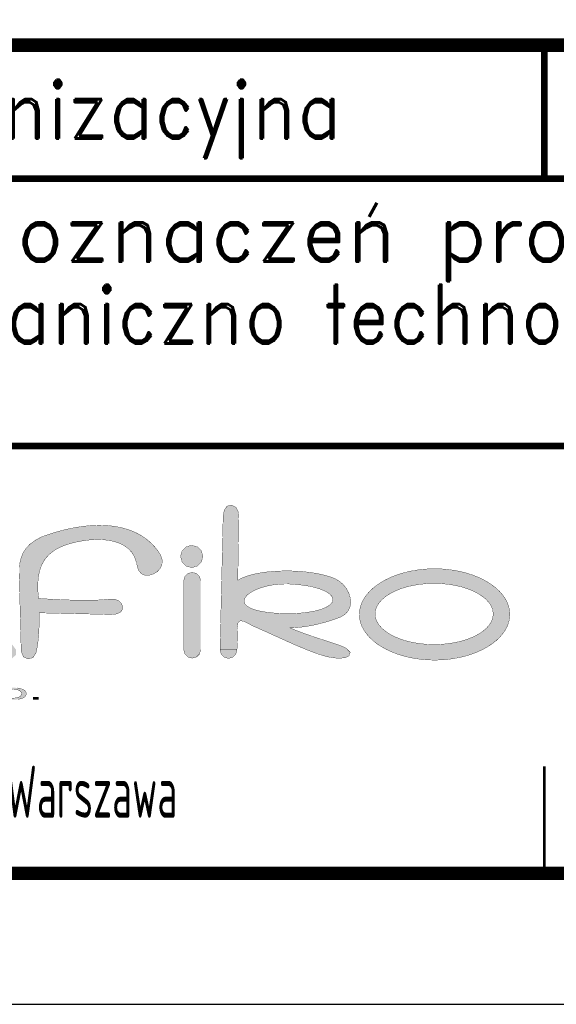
# Model space of a CAD drawing. Header units: millimetres. Extents: x 472 to 1299, y 510 to 798.
# Tile 55 of 69: x 1145 to 1165, y 511 to 548. Entities that reach past the tile are written whole.
import ezdxf
from ezdxf.enums import TextEntityAlignment as Align

# ---------------------------------------------------------------- set-up
doc = ezdxf.new("R2010")
doc.units = ezdxf.units.MM
doc.header["$LTSCALE"] = 4
doc.linetypes.add('DOT2', pattern=[0.125, 0, -0.125])
for name, color, linetype in [('LOGO', 152, 'Continuous'), ('Ramka', 7, 'Continuous'), ('WARSTWA_1', 7, 'Continuous')]:
    doc.layers.add(name, color=color, linetype=linetype)
doc.styles.add('ROMAND', font='romand')
doc.styles.get("Standard").update_dxf_attribs({"font": 'ISOCP.SHX'})

# ---------------------------------------------------------------- blocks, each defined once
blk = doc.blocks.new('LOGO')
at = {"layer": 'LOGO'}
h = blk.add_hatch(color=7, dxfattribs=at)
h.paths.add_polyline_path([(10.22, 5.846), (10.022, 5.995), (9.812, 6.126), (9.591, 6.239), (9.36, 6.336), (9.12, 6.416), (8.871, 6.479), (8.614, 6.526), (8.351, 6.556), (8.08, 6.569), (7.805, 6.567), (7.525, 6.548), (7.24, 6.513), (6.953, 6.463), (6.663, 6.397), (6.372, 6.315), (6.143, 6.233), (5.93, 6.134), (5.735, 6.021), (5.556, 5.894), (5.394, 5.755), (5.249, 5.606), (5.121, 5.447), (5.01, 5.28), (4.917, 5.107), (4.842, 4.929), (4.784, 4.747), (4.743, 4.563), (4.721, 4.378), (4.716, 4.193), (4.73, 4.01), (4.762, 3.831), (4.812, 3.656), (4.88, 3.487), (4.967, 3.325), (5.073, 3.173), (5.197, 3.03), (5.34, 2.899), (5.502, 2.781), (5.684, 2.678), (5.884, 2.59), (6.104, 2.519), (6.344, 2.467), (6.629, 2.42), (6.913, 2.384), (7.195, 2.361), (7.477, 2.35), (7.757, 2.352), (8.035, 2.367), (8.312, 2.397), (8.588, 2.44), (8.861, 2.499), (9.134, 2.574), (9.404, 2.664), (9.673, 2.771), (9.94, 2.894), (10.206, 3.035), (10.206, 1.984), (10.154, 1.599), (10.005, 1.343), (9.769, 1.205), (9.453, 1.175), (6.074, 1.147), (5.802, 1.111), (5.603, 1.018), (5.479, 0.888), (5.431, 0.738), (5.463, 0.588), (5.574, 0.456), (5.768, 0.362), (6.045, 0.323), (9.212, 0.323), (9.52, 0.348), (9.807, 0.398), (10.069, 0.475), (10.304, 0.58), (10.509, 0.714), (10.681, 0.879), (10.818, 1.075), (10.916, 1.305), (10.973, 1.57), (10.986, 1.871), (10.986, 5.321), (11.021, 5.53), (11.112, 5.721), (11.27, 5.889), (11.425, 6.043), (11.458, 6.218), (11.37, 6.414), (11.192, 6.645), (11.017, 6.759), (10.847, 6.765), (10.681, 6.669), (10.521, 6.479), (10.367, 6.202)])
h.paths.add_polyline_path([(9.857, 4.879), (9.989, 4.711), (10.069, 4.545), (10.094, 4.385), (10.06, 4.214), (9.968, 4.046), (9.82, 3.885), (9.62, 3.734), (9.369, 3.594), (9.07, 3.471), (8.725, 3.366), (8.335, 3.282), (7.905, 3.223), (7.543, 3.202), (7.199, 3.213), (6.876, 3.254), (6.58, 3.322), (6.313, 3.414), (6.079, 3.528), (5.884, 3.661), (5.731, 3.812), (5.624, 3.976), (5.567, 4.153), (5.564, 4.339), (5.617, 4.544), (5.718, 4.739), (5.862, 4.922), (6.048, 5.09), (6.272, 5.239), (6.531, 5.368), (6.822, 5.473), (7.142, 5.551), (7.489, 5.6), (7.858, 5.617), (8.229, 5.597), (8.578, 5.539), (8.902, 5.449), (9.196, 5.332), (9.456, 5.195), (9.678, 5.042)], flags=16)
h.paths.add_polyline_path([(13.289, 6.138), (13.168, 6.047), (13.09, 5.948), (12.93, 6.277), (12.74, 6.476), (12.52, 6.554), (12.275, 6.52), (12.004, 6.382), (11.812, 6.15), (11.841, 5.898), (12.04, 5.671), (12.255, 5.413), (12.315, 5.107), (12.304, 4.707), (12.216, 2.82), (12.226, 2.559), (12.295, 2.364), (12.409, 2.23), (12.552, 2.156), (12.709, 2.138), (12.866, 2.173), (13.007, 2.258), (13.117, 2.39), (13.182, 2.567), (13.187, 2.784), (13.169, 3.972), (13.174, 4.332), (13.218, 4.65), (13.301, 4.925), (13.424, 5.156), (13.586, 5.344), (13.789, 5.487), (14.034, 5.585), (14.306, 5.64), (14.581, 5.686), (14.857, 5.72), (15.136, 5.742), (15.416, 5.751), (15.698, 5.745), (15.982, 5.725), (16.268, 5.689), (16.555, 5.637), (16.845, 5.567), (17.136, 5.478), (17.428, 5.369), (17.529, 5.324), (17.63, 5.279), (17.757, 5.239), (18.096, 5.289), (18.217, 5.502), (18.084, 5.797), (17.946, 5.929), (17.773, 6.047), (17.567, 6.15), (17.334, 6.24), (17.077, 6.316), (16.801, 6.38), (16.509, 6.43), (16.206, 6.468), (15.895, 6.494), (15.581, 6.507), (15.268, 6.509), (14.96, 6.5), (14.662, 6.479), (14.376, 6.448), (14.108, 6.406), (13.861, 6.353), (13.639, 6.291), (13.447, 6.219)])
h.paths.add_polyline_path([(20.924, 5.919), (21.228, 5.947), (21.55, 5.963), (21.887, 5.967), (22.238, 5.958), (22.6, 5.937), (22.97, 5.903), (23.33, 5.829), (23.614, 5.699), (23.812, 5.518), (23.915, 5.291), (23.915, 5.023), (23.894, 4.916), (23.877, 4.818), (23.865, 4.725), (23.556, 4.81), (23.251, 4.883), (22.948, 4.944), (22.649, 4.994), (22.352, 5.031), (22.058, 5.057), (21.767, 5.072), (21.478, 5.075), (21.192, 5.068), (20.909, 5.051), (20.628, 5.023), (20.35, 4.985), (20.074, 4.938), (19.805, 4.877), (19.56, 4.797), (19.338, 4.699), (19.141, 4.587), (18.968, 4.461), (18.819, 4.323), (18.695, 4.177), (18.596, 4.022), (18.521, 3.863), (18.471, 3.699), (18.447, 3.534), (18.448, 3.37), (18.475, 3.208), (18.528, 3.05), (18.606, 2.899), (18.711, 2.756), (18.842, 2.623), (19, 2.502), (19.184, 2.395), (19.395, 2.305), (19.633, 2.232), (19.908, 2.177), (20.178, 2.13), (20.445, 2.092), (20.708, 2.063), (20.97, 2.044), (21.229, 2.035), (21.488, 2.036), (21.747, 2.047), (22.007, 2.069), (22.268, 2.103), (22.531, 2.147), (22.798, 2.204), (23.068, 2.272), (23.342, 2.353), (23.622, 2.446), (23.907, 2.552), (24.043, 2.575), (24.149, 2.525), (24.221, 2.394), (24.319, 2.218), (24.483, 2.127), (24.717, 2.126), (24.915, 2.162), (25.109, 2.213), (25.299, 2.282), (25.498, 2.455), (25.502, 2.71), (25.299, 2.978), (25.072, 3.214), (25.006, 3.457), (24.995, 3.745), (24.985, 4.032), (24.972, 4.366), (24.97, 4.73), (24.995, 5.108), (25.024, 5.517), (24.958, 5.837), (24.66, 6.116), (24.46, 6.223), (24.236, 6.314), (23.991, 6.391), (23.728, 6.454), (23.448, 6.504), (23.155, 6.542), (22.852, 6.568), (22.541, 6.583), (22.225, 6.587), (21.906, 6.581), (21.588, 6.567), (21.273, 6.544), (20.963, 6.513), (20.662, 6.476), (20.372, 6.432), (20.096, 6.382), (19.836, 6.327), (19.596, 6.268), (19.378, 6.205), (19.184, 6.14), (19.018, 6.072), (18.882, 6.002), (18.778, 5.931), (18.711, 5.86), (18.535, 5.603), (18.444, 5.366), (18.445, 5.163), (18.547, 5.007), (18.756, 4.913), (19.08, 4.895), (19.266, 4.924), (19.393, 4.997), (19.435, 5.122), (19.459, 5.258), (19.525, 5.382), (19.63, 5.495), (19.77, 5.595), (19.944, 5.684), (20.149, 5.761), (20.382, 5.826), (20.642, 5.878)])
h.paths.add_polyline_path([(21.038, 4.349), (21.447, 4.371), (21.856, 4.374), (22.238, 4.362), (22.589, 4.334), (22.905, 4.29), (23.181, 4.23), (23.413, 4.154), (23.598, 4.062), (23.73, 3.954), (23.807, 3.829), (23.823, 3.687), (23.774, 3.525), (23.662, 3.372), (23.493, 3.232), (23.271, 3.106), (23.001, 2.995), (22.689, 2.901), (22.339, 2.826), (21.956, 2.772), (21.545, 2.74), (21.133, 2.731), (20.749, 2.745), (20.396, 2.78), (20.079, 2.837), (19.801, 2.915), (19.566, 3.013), (19.38, 3.131), (19.246, 3.268), (19.168, 3.424), (19.159, 3.57), (19.215, 3.709), (19.332, 3.84), (19.504, 3.96), (19.727, 4.069), (19.997, 4.164), (20.308, 4.244), (20.657, 4.306)], flags=16)
h.paths.add_polyline_path([(26.433, 8.042), (26.186, 7.859), (25.995, 7.66), (25.853, 7.445), (25.755, 7.214), (25.693, 6.968), (25.661, 6.706), (25.654, 6.428), (25.753, 2.637), (25.86, 2.364), (26.084, 2.256), (26.324, 2.321), (26.478, 2.566), (26.541, 2.88), (26.584, 3.201), (26.61, 3.525), (26.624, 3.853), (26.63, 4.18), (26.632, 4.506), (30.126, 4.426), (30.412, 4.454), (30.596, 4.544), (30.688, 4.675), (30.696, 4.826), (30.631, 4.973), (30.501, 5.096), (30.316, 5.172), (30.084, 5.179), (29.888, 5.158), (29.673, 5.141), (29.439, 5.129), (29.186, 5.122), (28.916, 5.12), (28.63, 5.121), (28.327, 5.126), (28.009, 5.136), (27.677, 5.149), (27.331, 5.165), (26.972, 5.185), (26.6, 5.207), (26.57, 5.534), (26.562, 5.836), (26.575, 6.114), (26.609, 6.37), (26.665, 6.603), (26.742, 6.816), (26.841, 7.009), (26.962, 7.184), (27.104, 7.34), (27.269, 7.479), (27.455, 7.603), (27.664, 7.711), (27.895, 7.805), (28.149, 7.887), (28.425, 7.956), (28.723, 8.013), (29.077, 8.06), (29.415, 8.08), (29.734, 8.073), (30.033, 8.039), (30.308, 7.979), (30.557, 7.892), (30.779, 7.779), (30.97, 7.639), (31.129, 7.472), (31.252, 7.279), (31.339, 7.058), (31.387, 6.87), (31.432, 6.697), (31.489, 6.556), (31.616, 6.41), (31.788, 6.339), (31.985, 6.336), (32.187, 6.394), (32.372, 6.505), (32.521, 6.662), (32.612, 6.857), (32.625, 7.085), (32.54, 7.337), (32.41, 7.532), (32.268, 7.712), (32.113, 7.877), (31.948, 8.027), (31.772, 8.162), (31.586, 8.284), (31.39, 8.391), (31.184, 8.485), (30.97, 8.565), (30.748, 8.632), (30.518, 8.685), (30.28, 8.727), (30.035, 8.755), (29.784, 8.771), (29.528, 8.776), (29.265, 8.768), (28.998, 8.749), (28.727, 8.718), (28.451, 8.677), (28.172, 8.624), (27.89, 8.561), (27.606, 8.488), (27.32, 8.405), (27.032, 8.311), (26.743, 8.208)])
h.paths.add_polyline_path([(34.499, 6.069), (34.443, 6.278), (34.294, 6.426), (34.086, 6.483), (33.877, 6.426), (33.729, 6.278), (33.672, 6.069), (33.672, 2.711), (33.729, 2.502), (33.877, 2.354), (34.086, 2.297), (34.294, 2.354), (34.443, 2.502), (34.499, 2.711)])
h.paths.add_polyline_path([(35.444, 2.699), (35.445, 2.698), (36.267, 2.698), (36.286, 3.062), (36.291, 3.421), (36.284, 3.774), (36.322, 4.042), (36.445, 4.126), (36.628, 4.083), (36.847, 3.972), (37.078, 3.851), (37.343, 3.736), (37.609, 3.617), (37.877, 3.497), (38.144, 3.375), (38.412, 3.253), (38.68, 3.133), (38.946, 3.014), (39.211, 2.899), (39.475, 2.788), (39.736, 2.682), (39.994, 2.582), (40.25, 2.49), (40.621, 2.377), (40.958, 2.312), (41.265, 2.293), (41.545, 2.32), (41.734, 2.411), (41.788, 2.576), (41.593, 2.778), (41.495, 2.832), (41.322, 2.902), (41.087, 2.985), (40.804, 3.079), (40.486, 3.183), (40.148, 3.294), (39.802, 3.411), (39.463, 3.531), (39.143, 3.653), (38.857, 3.774), (39.147, 3.788), (39.443, 3.817), (39.743, 3.86), (40.048, 3.918), (40.358, 3.991), (40.672, 4.079), (40.992, 4.182), (41.317, 4.3), (41.539, 4.436), (41.692, 4.609), (41.78, 4.809), (41.81, 5.027), (41.787, 5.252), (41.716, 5.476), (41.602, 5.688), (41.452, 5.88), (41.269, 6.042), (41.061, 6.164), (40.853, 6.247), (40.621, 6.32), (40.368, 6.383), (40.098, 6.436), (39.813, 6.48), (39.518, 6.513), (39.215, 6.536), (38.908, 6.549), (38.6, 6.551), (38.294, 6.543), (37.993, 6.525), (37.7, 6.496), (37.42, 6.456), (37.155, 6.406), (36.908, 6.345), (36.682, 6.273), (36.482, 6.189), (36.31, 6.095), (36.352, 9.169), (36.326, 9.439), (36.217, 9.652), (36.005, 9.757), (35.784, 9.708), (35.65, 9.515), (35.595, 9.206)])
h.paths.add_polyline_path([(36.647, 4.957), (36.615, 5.087), (36.655, 5.225), (36.762, 5.363), (36.928, 5.495), (37.148, 5.616), (37.414, 5.723), (37.721, 5.811), (38.061, 5.875), (38.428, 5.911), (38.815, 5.914), (39.248, 5.884), (39.649, 5.831), (40.01, 5.757), (40.325, 5.665), (40.583, 5.556), (40.778, 5.433), (40.901, 5.298), (40.943, 5.153), (40.901, 5.01), (40.779, 4.879), (40.586, 4.764), (40.329, 4.665), (40.015, 4.584), (39.653, 4.524), (39.251, 4.485), (38.815, 4.471), (38.424, 4.477), (38.053, 4.5), (37.709, 4.537), (37.4, 4.59), (37.132, 4.659), (36.913, 4.743), (36.749, 4.843)], flags=16)
h.paths.add_polyline_path([(36.063, 2.343), (36.211, 2.49), (36.267, 2.697), (35.445, 2.697), (35.501, 2.49), (35.649, 2.343), (35.856, 2.286)])
h.paths.add_polyline_path([(43.095, 2.997), (43.307, 2.857), (43.538, 2.728), (43.786, 2.611), (44.05, 2.508), (44.329, 2.418), (44.621, 2.343), (44.926, 2.283), (45.241, 2.239), (45.566, 2.212), (45.899, 2.203), (46.232, 2.212), (46.557, 2.239), (46.872, 2.283), (47.177, 2.343), (47.469, 2.418), (47.748, 2.508), (48.012, 2.611), (48.26, 2.728), (48.491, 2.857), (48.703, 2.997), (48.895, 3.147), (49.065, 3.307), (49.213, 3.477), (49.337, 3.654), (49.436, 3.839), (49.508, 4.031), (49.552, 4.228), (49.567, 4.43), (49.552, 4.632), (49.508, 4.829), (49.436, 5.021), (49.337, 5.206), (49.213, 5.383), (49.065, 5.552), (48.895, 5.713), (48.703, 5.863), (48.491, 6.003), (48.26, 6.132), (48.012, 6.249), (47.748, 6.352), (47.469, 6.442), (47.177, 6.517), (46.872, 6.577), (46.557, 6.621), (46.232, 6.648), (45.899, 6.657), (45.566, 6.648), (45.241, 6.621), (44.926, 6.577), (44.621, 6.517), (44.329, 6.442), (44.05, 6.352), (43.786, 6.249), (43.538, 6.132), (43.307, 6.003), (43.095, 5.863), (42.903, 5.713), (42.733, 5.552), (42.585, 5.383), (42.461, 5.206), (42.362, 5.021), (42.29, 4.829), (42.246, 4.632), (42.231, 4.43), (42.246, 4.228), (42.29, 4.031), (42.362, 3.839), (42.461, 3.654), (42.585, 3.477), (42.733, 3.307), (42.903, 3.147)])
h.paths.add_polyline_path([(43.514, 3.601), (43.335, 3.752), (43.191, 3.914), (43.085, 4.085), (43.019, 4.265), (42.997, 4.452), (43.019, 4.638), (43.085, 4.818), (43.191, 4.989), (43.335, 5.151), (43.514, 5.302), (43.725, 5.44), (43.966, 5.565), (44.234, 5.674), (44.525, 5.767), (44.838, 5.841), (45.17, 5.896), (45.517, 5.93), (45.877, 5.942), (46.238, 5.93), (46.585, 5.896), (46.917, 5.841), (47.23, 5.767), (47.521, 5.674), (47.789, 5.565), (48.03, 5.44), (48.241, 5.302), (48.42, 5.151), (48.564, 4.989), (48.67, 4.818), (48.735, 4.638), (48.758, 4.452), (48.735, 4.265), (48.67, 4.085), (48.564, 3.914), (48.42, 3.752), (48.241, 3.601), (48.03, 3.463), (47.789, 3.338), (47.521, 3.229), (47.23, 3.137), (46.917, 3.062), (46.585, 3.007), (46.238, 2.973), (45.877, 2.962), (45.517, 2.973), (45.17, 3.007), (44.838, 3.062), (44.525, 3.137), (44.234, 3.229), (43.966, 3.338), (43.725, 3.463)], flags=16)
blk.add_hatch(color=7, dxfattribs=at).paths.add_polyline_path([(34.338, 7.726), (34.063, 7.801), (33.789, 7.726), (33.594, 7.531), (33.519, 7.257), (33.594, 6.982), (33.789, 6.787), (34.063, 6.712), (34.338, 6.787), (34.533, 6.982), (34.608, 7.257), (34.533, 7.531)])
h = blk.add_hatch(color=7, dxfattribs=at)
h.paths.add_polyline_path([(11.989, 0.966), (11.945, 0.931), (11.918, 0.895), (11.909, 0.857), (11.917, 0.823), (11.938, 0.791), (11.975, 0.761), (12.026, 0.734), (12.093, 0.71), (12.174, 0.689), (12.261, 0.674), (12.381, 0.658), (12.535, 0.641), (12.687, 0.626), (12.798, 0.613), (12.868, 0.604), (12.939, 0.591), (13.022, 0.568), (13.094, 0.52), (13.079, 0.46), (13.019, 0.418), (12.939, 0.395), (12.873, 0.382), (12.797, 0.372), (12.714, 0.366), (12.623, 0.365), (12.521, 0.367), (12.425, 0.375), (12.336, 0.387), (12.259, 0.404), (12.166, 0.434), (12.095, 0.488), (12.071, 0.542), (11.838, 0.534), (11.851, 0.484), (11.886, 0.438), (11.94, 0.395), (12.014, 0.358), (12.104, 0.327), (12.21, 0.304), (12.333, 0.287), (12.475, 0.276), (12.635, 0.273), (12.764, 0.276), (12.884, 0.287), (12.995, 0.303), (13.094, 0.326), (13.175, 0.354), (13.241, 0.388), (13.288, 0.425), (13.317, 0.463), (13.326, 0.504), (13.318, 0.543), (13.292, 0.58), (13.249, 0.613), (13.187, 0.643), (13.107, 0.669), (13.007, 0.692), (12.911, 0.706), (12.773, 0.723), (12.593, 0.741), (12.418, 0.759), (12.294, 0.777), (12.194, 0.802), (12.142, 0.85), (12.165, 0.909), (12.25, 0.945), (12.332, 0.964), (12.442, 0.975), (12.578, 0.979), (12.71, 0.975), (12.818, 0.963), (12.903, 0.942), (12.998, 0.899), (13.033, 0.832), (13.27, 0.839), (13.257, 0.883), (13.226, 0.923), (13.178, 0.96), (13.113, 0.993), (13.032, 1.02), (12.934, 1.041), (12.823, 1.057), (12.7, 1.066), (12.567, 1.069), (12.445, 1.066), (12.331, 1.057), (12.224, 1.043), (12.13, 1.023), (12.051, 0.997)])
h.paths.add_polyline_path([(13.865, 0.344), (13.907, 0.325), (13.957, 0.308), (14.014, 0.294), (14.078, 0.283), (14.146, 0.276), (14.22, 0.274), (14.323, 0.278), (14.423, 0.29), (14.519, 0.31), (14.607, 0.338), (14.679, 0.373), (14.736, 0.415), (14.778, 0.463), (14.803, 0.514), (14.811, 0.569), (14.804, 0.621), (14.781, 0.67), (14.743, 0.716), (14.691, 0.757), (14.624, 0.792), (14.543, 0.82), (14.45, 0.84), (14.348, 0.852), (14.237, 0.856), (14.153, 0.854), (14.078, 0.847), (14.011, 0.835), (13.951, 0.819), (13.896, 0.797), (13.844, 0.771), (13.844, 0.844), (13.635, 0.844), (13.635, 0.073), (13.865, 0.073)])
h.paths.add_polyline_path([(13.89, 0.443), (13.855, 0.496), (13.843, 0.562), (13.855, 0.628), (13.893, 0.683), (13.956, 0.726), (14.035, 0.757), (14.121, 0.776), (14.216, 0.782), (14.309, 0.777), (14.394, 0.759), (14.47, 0.729), (14.529, 0.688), (14.565, 0.635), (14.576, 0.57), (14.564, 0.502), (14.528, 0.447), (14.467, 0.405), (14.39, 0.375), (14.302, 0.357), (14.205, 0.351), (14.11, 0.357), (14.024, 0.374), (13.949, 0.403)], flags=16)
h.paths.add_polyline_path([(16.094, 0.781), (15.965, 0.823), (15.812, 0.848), (15.637, 0.856), (15.478, 0.85), (15.336, 0.829), (15.212, 0.794), (15.095, 0.736), (15.026, 0.659), (15.002, 0.565), (15.022, 0.478), (15.08, 0.406), (15.178, 0.349), (15.307, 0.307), (15.46, 0.282), (15.637, 0.274), (15.753, 0.277), (15.862, 0.289), (15.965, 0.308), (16.057, 0.334), (16.133, 0.365), (16.193, 0.404), (16.237, 0.45), (16.263, 0.506), (16.271, 0.573), (16.252, 0.655), (16.193, 0.724)])
h.paths.add_polyline_path([(16.023, 0.632), (16.035, 0.568), (16.023, 0.501), (15.985, 0.447), (15.922, 0.405), (15.84, 0.375), (15.745, 0.357), (15.637, 0.351), (15.529, 0.357), (15.434, 0.375), (15.352, 0.405), (15.289, 0.446), (15.251, 0.5), (15.238, 0.565), (15.251, 0.63), (15.289, 0.684), (15.352, 0.725), (15.434, 0.755), (15.529, 0.772), (15.637, 0.778), (15.744, 0.772), (15.839, 0.754), (15.921, 0.725), (15.985, 0.684)], flags=16)
h.paths.add_polyline_path([(16.538, 0.671), (16.372, 0.613), (16.372, 0.53), (16.538, 0.588), (16.538, 0.286), (16.766, 0.286), (16.766, 0.668), (16.939, 0.728), (16.939, 0.811), (16.766, 0.75), (16.766, 1.056), (16.538, 1.056)])
h.paths.add_polyline_path([(17.352, 0.617), (17.352, 1.056), (17.122, 1.056), (17.122, 0.286), (17.352, 0.286), (17.352, 0.507), (17.514, 0.571), (17.962, 0.286), (18.245, 0.286), (17.675, 0.637), (18.192, 0.844), (17.895, 0.844)])
h.paths.add_polyline_path([(19.524, 0.52), (19.524, 0.646), (19.523, 0.684), (19.519, 0.713), (19.513, 0.733), (19.496, 0.757), (19.472, 0.779), (19.441, 0.797), (19.401, 0.813), (19.348, 0.827), (19.282, 0.84), (19.202, 0.849), (19.108, 0.855), (19, 0.856), (18.888, 0.854), (18.786, 0.848), (18.693, 0.837), (18.611, 0.822), (18.543, 0.803), (18.49, 0.78), (18.447, 0.754), (18.414, 0.722), (18.389, 0.685), (18.613, 0.672), (18.657, 0.726), (18.727, 0.755), (18.788, 0.768), (18.868, 0.776), (18.967, 0.778), (19.073, 0.775), (19.16, 0.764), (19.254, 0.739), (19.295, 0.689), (19.292, 0.64), (19.188, 0.628), (19.052, 0.617), (18.882, 0.608), (18.799, 0.603), (18.731, 0.598), (18.679, 0.593), (18.619, 0.585), (18.564, 0.575), (18.513, 0.562), (18.467, 0.547), (18.428, 0.529), (18.395, 0.508), (18.369, 0.485), (18.354, 0.46), (18.349, 0.433), (18.363, 0.389), (18.403, 0.351), (18.469, 0.318), (18.561, 0.294), (18.675, 0.279), (18.812, 0.274), (18.901, 0.276), (18.985, 0.282), (19.066, 0.292), (19.145, 0.307), (19.227, 0.328), (19.311, 0.355), (19.321, 0.33), (19.336, 0.307), (19.357, 0.286), (19.59, 0.286), (19.542, 0.342), (19.531, 0.387), (19.526, 0.443)])
h.paths.add_polyline_path([(19.103, 0.372), (19.031, 0.358), (18.952, 0.35), (18.867, 0.348), (18.785, 0.35), (18.685, 0.363), (18.606, 0.4), (18.589, 0.451), (18.636, 0.488), (18.696, 0.509), (18.765, 0.518), (18.832, 0.525), (18.917, 0.53), (19.07, 0.541), (19.195, 0.553), (19.292, 0.566), (19.292, 0.504), (19.27, 0.447), (19.197, 0.398)], flags=16)
h.paths.add_polyline_path([(21.643, 0.781), (21.643, 0.844), (20.535, 0.844), (20.535, 0.767), (21.088, 0.767), (21.167, 0.768), (21.253, 0.769), (21.347, 0.77), (20.485, 0.363), (20.485, 0.286), (21.684, 0.286), (21.684, 0.368), (21.058, 0.368), (20.965, 0.367), (20.869, 0.365), (20.768, 0.363), (20.909, 0.427)])
h.paths.add_polyline_path([(22.552, 0.565), (22.572, 0.478), (22.63, 0.406), (22.728, 0.349), (22.857, 0.307), (23.01, 0.282), (23.187, 0.274), (23.303, 0.277), (23.412, 0.289), (23.515, 0.308), (23.607, 0.334), (23.683, 0.365), (23.743, 0.404), (23.786, 0.45), (23.813, 0.506), (23.821, 0.573), (23.802, 0.655), (23.743, 0.724), (23.644, 0.781), (23.515, 0.823), (23.362, 0.848), (23.187, 0.856), (23.028, 0.85), (22.886, 0.829), (22.762, 0.794), (22.645, 0.736), (22.575, 0.659)])
h.paths.add_polyline_path([(22.788, 0.565), (22.801, 0.63), (22.839, 0.684), (22.902, 0.725), (22.984, 0.755), (23.079, 0.772), (23.187, 0.778), (23.294, 0.772), (23.389, 0.754), (23.471, 0.725), (23.535, 0.684), (23.573, 0.632), (23.585, 0.568), (23.573, 0.501), (23.535, 0.447), (23.472, 0.405), (23.39, 0.375), (23.295, 0.357), (23.187, 0.351), (23.079, 0.357), (22.984, 0.375), (22.902, 0.405), (22.839, 0.446), (22.801, 0.5)], flags=16)
h.paths.add_polyline_path([(24.731, 0.565), (24.75, 0.478), (24.809, 0.406), (24.906, 0.349), (25.035, 0.307), (25.189, 0.282), (25.366, 0.274), (25.481, 0.277), (25.59, 0.289), (25.693, 0.308), (25.785, 0.334), (25.861, 0.365), (25.922, 0.404), (25.965, 0.45), (25.991, 0.506), (26, 0.573), (25.98, 0.655), (25.921, 0.724), (25.823, 0.781), (25.693, 0.823), (25.541, 0.848), (25.366, 0.856), (25.207, 0.85), (25.065, 0.829), (24.94, 0.794), (24.824, 0.736), (24.754, 0.659)])
h.paths.add_polyline_path([(24.967, 0.565), (24.979, 0.63), (25.017, 0.684), (25.08, 0.725), (25.163, 0.755), (25.258, 0.772), (25.366, 0.778), (25.473, 0.772), (25.568, 0.754), (25.65, 0.725), (25.713, 0.684), (25.751, 0.632), (25.764, 0.568), (25.751, 0.501), (25.714, 0.447), (25.651, 0.405), (25.569, 0.375), (25.474, 0.357), (25.366, 0.351), (25.258, 0.357), (25.163, 0.375), (25.08, 0.405), (25.017, 0.446), (24.979, 0.5)], flags=16)
at = {"layer": 'WARSTWA_1', "color": 39, "linetype": 'Continuous', "const_width": 0.015}
for points in [[(35.444, 2.697), (35.595, 9.206), (35.65, 9.515), (35.784, 9.708), (36.005, 9.757), (36.217, 9.652), (36.326, 9.439), (36.352, 9.169), (36.31, 6.095), (36.482, 6.189), (36.682, 6.273), (36.908, 6.345), (37.155, 6.406), (37.42, 6.456), (37.7, 6.496), (37.993, 6.525), (38.294, 6.543), (38.6, 6.551), (38.908, 6.549), (39.215, 6.536), (39.518, 6.513), (39.813, 6.48), (40.098, 6.436), (40.368, 6.383), (40.621, 6.32), (40.853, 6.247), (41.061, 6.164), (41.269, 6.042), (41.452, 5.88), (41.602, 5.688), (41.716, 5.476), (41.787, 5.252), (41.81, 5.027), (41.78, 4.809), (41.692, 4.609), (41.539, 4.436), (41.317, 4.3), (40.992, 4.182), (40.672, 4.079), (40.358, 3.991), (40.048, 3.918), (39.743, 3.86), (39.443, 3.817), (39.147, 3.788), (38.857, 3.774), (39.143, 3.653), (39.463, 3.531), (39.802, 3.411), (40.148, 3.294), (40.486, 3.183), (40.804, 3.079), (41.087, 2.985), (41.322, 2.902), (41.495, 2.832), (41.593, 2.778), (41.788, 2.576), (41.734, 2.411), (41.545, 2.32), (41.265, 2.293), (40.958, 2.312), (40.621, 2.377), (40.25, 2.49), (39.994, 2.582), (39.736, 2.682), (39.475, 2.788), (39.211, 2.899), (38.946, 3.014), (38.68, 3.133), (38.412, 3.253), (38.144, 3.375), (37.877, 3.497), (37.609, 3.617), (37.343, 3.736), (37.078, 3.851), (36.847, 3.972), (36.628, 4.083), (36.445, 4.126), (36.322, 4.042), (36.284, 3.774), (36.291, 3.421), (36.286, 3.062), (36.267, 2.697)], [(34.063, 6.712), (34.338, 6.787), (34.533, 6.982), (34.608, 7.257), (34.533, 7.531), (34.338, 7.726), (34.063, 7.801), (33.789, 7.726), (33.594, 7.531), (33.519, 7.257), (33.594, 6.982), (33.789, 6.787)], [(34.063, 6.712), (34.338, 6.787), (34.533, 6.982), (34.608, 7.257), (34.533, 7.531), (34.338, 7.726), (34.063, 7.801), (33.789, 7.726), (33.594, 7.531), (33.519, 7.257), (33.594, 6.982), (33.789, 6.787)], [(33.672, 2.711), (33.672, 6.069), (33.729, 6.278), (33.877, 6.426), (34.086, 6.483), (34.294, 6.426), (34.443, 6.278), (34.499, 6.069), (34.499, 2.711), (34.443, 2.502), (34.294, 2.354), (34.086, 2.297), (33.877, 2.354), (33.729, 2.502)], [(33.672, 2.711), (33.672, 6.069), (33.729, 6.278), (33.877, 6.426), (34.086, 6.483), (34.294, 6.426), (34.443, 6.278), (34.499, 6.069), (34.499, 2.711), (34.443, 2.502), (34.294, 2.354), (34.086, 2.297), (33.877, 2.354), (33.729, 2.502)], [(45.899, 2.203), (46.232, 2.212), (46.557, 2.239), (46.872, 2.283), (47.177, 2.343), (47.469, 2.418), (47.748, 2.508), (48.012, 2.611), (48.26, 2.728), (48.491, 2.857), (48.703, 2.997), (48.895, 3.147), (49.065, 3.307), (49.213, 3.477), (49.337, 3.654), (49.436, 3.839), (49.508, 4.031), (49.552, 4.228), (49.567, 4.43), (49.567, 4.43), (49.552, 4.632), (49.508, 4.829), (49.436, 5.021), (49.337, 5.206), (49.213, 5.383), (49.065, 5.552), (48.895, 5.713), (48.703, 5.863), (48.491, 6.003), (48.26, 6.132), (48.012, 6.249), (47.748, 6.352), (47.469, 6.442), (47.177, 6.517), (46.872, 6.577), (46.557, 6.621), (46.232, 6.648), (45.899, 6.657), (45.566, 6.648), (45.241, 6.621), (44.926, 6.577), (44.621, 6.517), (44.329, 6.442), (44.05, 6.352), (43.786, 6.249), (43.538, 6.132), (43.307, 6.003), (43.095, 5.863), (42.903, 5.713), (42.733, 5.552), (42.585, 5.383), (42.461, 5.206), (42.362, 5.021), (42.29, 4.829), (42.246, 4.632), (42.231, 4.43), (42.231, 4.43), (42.246, 4.228), (42.29, 4.031), (42.362, 3.839), (42.461, 3.654), (42.585, 3.477), (42.733, 3.307), (42.903, 3.147), (43.095, 2.997), (43.307, 2.857), (43.538, 2.728), (43.786, 2.611), (44.05, 2.508), (44.329, 2.418), (44.621, 2.343), (44.926, 2.283), (45.241, 2.239), (45.566, 2.212)], [(45.899, 2.203), (46.232, 2.212), (46.557, 2.239), (46.872, 2.283), (47.177, 2.343), (47.469, 2.418), (47.748, 2.508), (48.012, 2.611), (48.26, 2.728), (48.491, 2.857), (48.703, 2.997), (48.895, 3.147), (49.065, 3.307), (49.213, 3.477), (49.337, 3.654), (49.436, 3.839), (49.508, 4.031), (49.552, 4.228), (49.567, 4.43), (49.567, 4.43), (49.552, 4.632), (49.508, 4.829), (49.436, 5.021), (49.337, 5.206), (49.213, 5.383), (49.065, 5.552), (48.895, 5.713), (48.703, 5.863), (48.491, 6.003), (48.26, 6.132), (48.012, 6.249), (47.748, 6.352), (47.469, 6.442), (47.177, 6.517), (46.872, 6.577), (46.557, 6.621), (46.232, 6.648), (45.899, 6.657), (45.566, 6.648), (45.241, 6.621), (44.926, 6.577), (44.621, 6.517), (44.329, 6.442), (44.05, 6.352), (43.786, 6.249), (43.538, 6.132), (43.307, 6.003), (43.095, 5.863), (42.903, 5.713), (42.733, 5.552), (42.585, 5.383), (42.461, 5.206), (42.362, 5.021), (42.29, 4.829), (42.246, 4.632), (42.231, 4.43), (42.231, 4.43), (42.246, 4.228), (42.29, 4.031), (42.362, 3.839), (42.461, 3.654), (42.585, 3.477), (42.733, 3.307), (42.903, 3.147), (43.095, 2.997), (43.307, 2.857), (43.538, 2.728), (43.786, 2.611), (44.05, 2.508), (44.329, 2.418), (44.621, 2.343), (44.926, 2.283), (45.241, 2.239), (45.566, 2.212)], [(38.815, 4.471), (39.251, 4.485), (39.653, 4.524), (40.015, 4.584), (40.329, 4.665), (40.586, 4.764), (40.779, 4.879), (40.901, 5.01), (40.943, 5.153), (40.901, 5.298), (40.778, 5.433), (40.583, 5.556), (40.325, 5.665), (40.01, 5.757), (39.649, 5.831), (39.248, 5.884), (38.815, 5.914), (38.428, 5.911), (38.061, 5.875), (37.721, 5.811), (37.414, 5.723), (37.148, 5.616), (36.928, 5.495), (36.762, 5.363), (36.655, 5.225), (36.615, 5.087), (36.647, 4.957), (36.749, 4.843), (36.913, 4.743), (37.132, 4.659), (37.4, 4.59), (37.709, 4.537), (38.053, 4.5), (38.424, 4.477)], [(45.877, 2.962), (46.238, 2.973), (46.585, 3.007), (46.917, 3.062), (47.23, 3.137), (47.521, 3.229), (47.789, 3.338), (48.03, 3.463), (48.241, 3.601), (48.42, 3.752), (48.564, 3.914), (48.67, 4.085), (48.735, 4.265), (48.758, 4.452), (48.758, 4.452), (48.735, 4.638), (48.67, 4.818), (48.564, 4.989), (48.42, 5.151), (48.241, 5.302), (48.03, 5.44), (47.789, 5.565), (47.521, 5.674), (47.23, 5.767), (46.917, 5.841), (46.585, 5.896), (46.238, 5.93), (45.877, 5.942), (45.517, 5.93), (45.17, 5.896), (44.838, 5.841), (44.525, 5.767), (44.234, 5.674), (43.966, 5.565), (43.725, 5.44), (43.514, 5.302), (43.335, 5.151), (43.191, 4.989), (43.085, 4.818), (43.019, 4.638), (42.997, 4.452), (42.997, 4.452), (43.019, 4.265), (43.085, 4.085), (43.191, 3.914), (43.335, 3.752), (43.514, 3.601), (43.725, 3.463), (43.966, 3.338), (44.234, 3.229), (44.525, 3.137), (44.838, 3.062), (45.17, 3.007), (45.517, 2.973)], [(45.877, 2.962), (46.238, 2.973), (46.585, 3.007), (46.917, 3.062), (47.23, 3.137), (47.521, 3.229), (47.789, 3.338), (48.03, 3.463), (48.241, 3.601), (48.42, 3.752), (48.564, 3.914), (48.67, 4.085), (48.735, 4.265), (48.758, 4.452), (48.758, 4.452), (48.735, 4.638), (48.67, 4.818), (48.564, 4.989), (48.42, 5.151), (48.241, 5.302), (48.03, 5.44), (47.789, 5.565), (47.521, 5.674), (47.23, 5.767), (46.917, 5.841), (46.585, 5.896), (46.238, 5.93), (45.877, 5.942), (45.517, 5.93), (45.17, 5.896), (44.838, 5.841), (44.525, 5.767), (44.234, 5.674), (43.966, 5.565), (43.725, 5.44), (43.514, 5.302), (43.335, 5.151), (43.191, 4.989), (43.085, 4.818), (43.019, 4.638), (42.997, 4.452), (42.997, 4.452), (43.019, 4.265), (43.085, 4.085), (43.191, 3.914), (43.335, 3.752), (43.514, 3.601), (43.725, 3.463), (43.966, 3.338), (44.234, 3.229), (44.525, 3.137), (44.838, 3.062), (45.17, 3.007), (45.517, 2.973)], [(35.445, 2.698), (35.501, 2.49), (35.649, 2.343), (35.856, 2.286), (36.063, 2.343), (36.211, 2.49), (36.267, 2.698)], [(24.967, 0.565), (24.979, 0.5), (25.017, 0.446), (25.08, 0.405), (25.163, 0.375), (25.258, 0.357), (25.366, 0.351), (25.474, 0.357), (25.569, 0.375), (25.651, 0.405), (25.714, 0.447), (25.751, 0.501), (25.764, 0.568), (25.751, 0.632), (25.713, 0.684), (25.65, 0.725), (25.568, 0.754), (25.473, 0.772), (25.366, 0.778), (25.258, 0.772), (25.163, 0.755), (25.08, 0.725), (25.017, 0.684), (24.979, 0.63)], [(26.334, 0.286), (26.334, 0.394), (26.596, 0.394), (26.596, 0.286)]]:
    blk.add_lwpolyline(points, close=True, dxfattribs=at)
for points in [[(25.661, 6.706), (25.693, 6.968), (25.755, 7.214), (25.853, 7.445), (25.995, 7.66), (26.186, 7.859), (26.433, 8.042), (26.743, 8.208), (27.032, 8.311), (27.32, 8.405), (27.606, 8.488), (27.89, 8.561), (28.172, 8.624), (28.451, 8.677), (28.727, 8.718), (28.998, 8.749), (29.265, 8.768), (29.528, 8.776), (29.784, 8.771), (30.035, 8.755), (30.28, 8.727), (30.518, 8.685), (30.748, 8.632), (30.97, 8.565), (31.184, 8.485), (31.39, 8.391), (31.586, 8.284), (31.772, 8.162), (31.948, 8.027), (32.113, 7.877), (32.268, 7.712), (32.41, 7.532), (32.54, 7.337), (32.54, 7.337), (32.625, 7.085), (32.612, 6.857), (32.521, 6.662), (32.372, 6.505), (32.187, 6.394), (31.985, 6.336), (31.788, 6.339), (31.616, 6.41), (31.489, 6.556), (31.432, 6.697), (31.387, 6.87), (31.339, 7.058), (31.252, 7.279), (31.129, 7.472), (30.97, 7.639), (30.779, 7.779), (30.557, 7.892), (30.308, 7.979), (30.033, 8.039), (29.734, 8.073), (29.415, 8.08), (29.077, 8.06), (28.723, 8.013), (28.425, 7.956), (28.149, 7.887), (27.895, 7.805), (27.664, 7.711), (27.455, 7.603), (27.269, 7.479), (27.104, 7.34), (26.962, 7.184), (26.841, 7.009), (26.742, 6.816), (26.665, 6.603), (26.609, 6.37), (26.575, 6.114), (26.562, 5.836), (26.57, 5.534), (26.6, 5.207), (26.972, 5.185), (27.331, 5.165), (27.677, 5.149), (28.009, 5.136), (28.327, 5.126), (28.63, 5.121), (28.916, 5.12), (29.186, 5.122), (29.439, 5.129), (29.673, 5.141), (29.888, 5.158), (30.084, 5.179), (30.316, 5.172), (30.501, 5.096), (30.631, 4.973), (30.696, 4.826), (30.688, 4.675), (30.596, 4.544), (30.412, 4.454), (30.126, 4.426), (26.632, 4.506), (26.63, 4.18), (26.624, 3.853), (26.61, 3.525), (26.584, 3.201), (26.541, 2.88), (26.478, 2.566), (26.324, 2.321), (26.084, 2.256), (25.86, 2.364), (25.753, 2.637), (25.654, 6.428)], [(25.661, 6.706), (25.693, 6.968), (25.755, 7.214), (25.853, 7.445), (25.995, 7.66), (26.186, 7.859), (26.433, 8.042), (26.743, 8.208), (27.032, 8.311), (27.32, 8.405), (27.606, 8.488), (27.89, 8.561), (28.172, 8.624), (28.451, 8.677), (28.727, 8.718), (28.998, 8.749), (29.265, 8.768), (29.528, 8.776), (29.784, 8.771), (30.035, 8.755), (30.28, 8.727), (30.518, 8.685), (30.748, 8.632), (30.97, 8.565), (31.184, 8.485), (31.39, 8.391), (31.586, 8.284), (31.772, 8.162), (31.948, 8.027), (32.113, 7.877), (32.268, 7.712), (32.41, 7.532), (32.54, 7.337), (32.54, 7.337), (32.625, 7.085), (32.612, 6.857), (32.521, 6.662), (32.372, 6.505), (32.187, 6.394), (31.985, 6.336), (31.788, 6.339), (31.616, 6.41), (31.489, 6.556), (31.432, 6.697), (31.387, 6.87), (31.339, 7.058), (31.252, 7.279), (31.129, 7.472), (30.97, 7.639), (30.779, 7.779), (30.557, 7.892), (30.308, 7.979), (30.033, 8.039), (29.734, 8.073), (29.415, 8.08), (29.077, 8.06), (28.723, 8.013), (28.425, 7.956), (28.149, 7.887), (27.895, 7.805), (27.664, 7.711), (27.455, 7.603), (27.269, 7.479), (27.104, 7.34), (26.962, 7.184), (26.841, 7.009), (26.742, 6.816), (26.665, 6.603), (26.609, 6.37), (26.575, 6.114), (26.562, 5.836), (26.57, 5.534), (26.6, 5.207), (26.972, 5.185), (27.331, 5.165), (27.677, 5.149), (28.009, 5.136), (28.327, 5.126), (28.63, 5.121), (28.916, 5.12), (29.186, 5.122), (29.439, 5.129), (29.673, 5.141), (29.888, 5.158), (30.084, 5.179), (30.316, 5.172), (30.501, 5.096), (30.631, 4.973), (30.696, 4.826), (30.688, 4.675), (30.596, 4.544), (30.412, 4.454), (30.126, 4.426), (26.632, 4.506), (26.63, 4.18), (26.624, 3.853), (26.61, 3.525), (26.584, 3.201), (26.541, 2.88), (26.478, 2.566), (26.324, 2.321), (26.084, 2.256), (25.86, 2.364), (25.753, 2.637), (25.654, 6.428)], [(25.541, 0.848), (25.693, 0.823), (25.823, 0.781), (25.921, 0.724), (25.98, 0.655), (26, 0.573), (25.991, 0.506), (25.965, 0.45), (25.922, 0.404), (25.861, 0.365), (25.785, 0.334), (25.693, 0.308), (25.59, 0.289)]]:
    blk.add_lwpolyline(points, dxfattribs=at)
at = {"layer": 'WARSTWA_1', "color": 39, "linetype": 'Continuous'}
blk.add_solid([(26.334, 0.286), (26.334, 0.394), (26.596, 0.286), (26.596, 0.394)], dxfattribs=at)
blk = doc.blocks.new('A3-grafiko')
at = {"color": 5, "linetype": 'Continuous'}
blk.add_lwpolyline([(0, 0), (410, 0), (410, 287), (0, 287)], close=True, dxfattribs=at)
at = {"const_width": 0.51}
blk.add_lwpolyline([(24, 5), (410, 5), (410, 36.601), (24, 36.601)], close=True, dxfattribs=at)
at = {"const_width": 0.255}
for points in [[(276.461, 31.504), (276.461, 36.601)], [(235.686, 31.504), (317.236, 31.504)], [(235.686, 21.31), (317.236, 21.31)]]:
    blk.add_lwpolyline(points, dxfattribs=at)
at = {"linetype": 'DOT2', "const_width": 0.102}
blk.add_lwpolyline([(276.461, 9.078), (276.461, 5)], dxfattribs=at)
at = {"layer": 'LOGO', "xscale": 0.7827365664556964, "yscale": 0.7827365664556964, "zscale": 0.7827365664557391}
blk.add_blockref('LOGO', (236.351, 11.411), dxfattribs=at)
at = {"width": 0.6}
blk.add_text('ul. Chełmżyńska 180 04-464 Warszawa', height=2, dxfattribs=at).set_placement((236.521, 7.118))
at = {"color": 250, "style": 'ROMAND', "width": 0.9}
for tag, p, height in [('OPRACOWAŁ', (37.102, 33.56), 2), ('BRANŻA', (290.245, 33.04), 2.243), ('ZMIANA1', (109.377, 33.461), 2), ('ZMIANA2', (155.377, 33.461), 2), ('ZMIANA3', (201.377, 33.461), 2), ('RODZAJ_DOK', (249.47, 33.04), 2.243), ('NAZWA_ZAKŁADU', (375.799, 32.733), 2.243), ('DATA1', (83.569, 32.976), 2), ('OZN_DOK1', (326.144, 32.248), 2.243), ('SPRAWDZIŁ', (37.102, 29.56), 2), ('ZM1_WPROW', (104.855, 29.7), 2), ('ZM2_WPROW', (150.855, 29.7), 2), ('ZM3_WPROW', (196.855, 29.7), 2), ('DATA', (136.056, 29.294), 2), ('DATA', (182.056, 29.294), 2), ('DATA', (228.056, 29.294), 2), ('DATA2', (83.569, 28.976), 2), ('OZN_DOK2', (326.144, 28.407), 2.243), ('NAZWA_OBIEKTU', (375.799, 28.314), 2.243), ('ZATWIERDZIŁ', (37.102, 25.56), 2), ('ZM1_ZATW', (104.855, 25.7), 2), ('ZM2_ZATW', (150.855, 25.7), 2), ('ZM3_ZATW', (196.855, 25.7), 2), ('DATA', (136.056, 25.294), 2), ('DATA', (182.056, 25.294), 2), ('DATA', (228.056, 25.294), 2), ('DATA3', (83.569, 24.976), 2), ('NAZWA_PRAC', (337.117, 22.562), 2.243), ('OPIS_ZM_1', (98.413, 19.262), 1.5), ('OPIS_ZM_2', (144.413, 19.262), 1.5), ('OPIS_ZM_3', (190.413, 19.262), 1.5), ('OPIS_ZM_1', (98.413, 16.762), 1.5), ('OPIS_ZM_2', (144.413, 16.762), 1.5), ('OPIS_ZM_3', (190.413, 16.762), 1.5), ('144', (401.641, 15.998), 2.243), ('1:1', (368.283, 15.073), 2.243), ('1', (392.026, 15.36), 2.243), ('OPIS_ZM_1', (98.413, 14.262), 1.5), ('OPIS_ZM_2', (144.413, 14.262), 1.5), ('OPIS_ZM_3', (190.413, 14.262), 1.5), ('00', (381.556, 12.667), 2.243), ('A3', (368.283, 6.918), 2.243), ('APLIKACJA', (392.026, 7.205), 2)]:
    blk.add_attdef(tag, p, '', height=height, dxfattribs=at)
at = {"color": 1, "style": 'ROMAND'}
for tag, p, height, width in [('TYTUL_1', (249.411, 28.343), 2.243, 0.9), ('TYTUL_2', (249.411, 25.217), 2.243, 0.9), ('TYTUL_3', (249.411, 22.185), 2.243, 0.9), ('PLIK', (37.723, 6.22), 1.8, 0.8)]:
    blk.add_attdef(tag, p, '', height=height, dxfattribs=dict(at, width=width))
blk.add_attdef('NUMER_RYS', text='', height=2.345, dxfattribs=at).set_placement((403.569, 22.948), align=Align.RIGHT)
at = {"color": 250, "style": 'ROMAND', "width": 0.9, "flags": 2}
for tag, p in [('ZAMAWIAJĄCY', (36.801, 20.951)), ('NR_UMOWY', (36.801, 15.674)), ('NAZWA_PROJEKTU', (36.801, 10.726))]:
    blk.add_attdef(tag, p, '', height=2.243, dxfattribs=at)
at = {"color": 1, "style": 'ROMAND', "width": 0.9}
blk.add_attdef('NR_DOK', text='', height=2.548, dxfattribs=at).set_placement((341.162, 12.857), align=Align.CENTER)

msp = doc.modelspace()

# ---------------------------------------------------------------- block references
at = {"layer": 'Ramka'}
ref = msp.add_blockref('A3-grafiko', (888.381, 510.706), dxfattribs=at)
ref.add_attrib('TYTUL_1', 'Spis oznaczeń projektowych w branży ', (1136.826, 539.049), dxfattribs={"layer": '0', "color": 1, "height": 2.24264, "style": 'ROMAND'})
ref.add_attrib('TYTUL_2', 'mechaniczno technologicznej', (1136.78, 535.923), dxfattribs={"layer": '0', "color": 1, "height": 2.24264, "style": 'ROMAND', "width": 0.9})
ref.add_attrib('RODZAJ_DOK', 'organizacyjna', (1137.85, 543.746), dxfattribs={"layer": '0', "color": 250, "height": 2.24264, "style": 'ROMAND', "width": 0.9})

doc.saveas('drawing.dxf')
